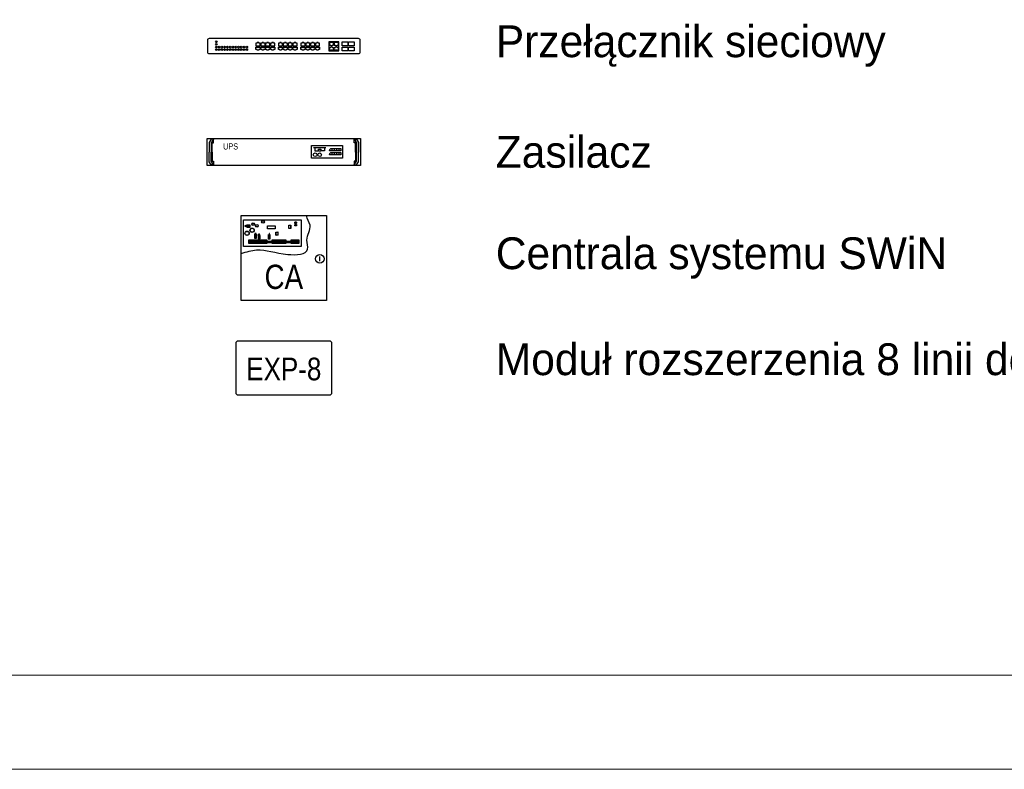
# Model space of a CAD drawing. Header units: centimetres. Extents: x 74448 to 96987, y -37016 to -10817.
# Tile 2 of 174: x 75702 to 76329, y -37016 to -36538. Entities that reach past the tile are written whole.
import ezdxf

# ---------------------------------------------------------------- set-up
doc = ezdxf.new("R2010")
doc.units = ezdxf.units.CM
doc.header["$LTSCALE"] = 0.02
doc.layers.get('0').update_dxf_attribs({"color": 8, "lineweight": 13})
for name, color, linetype, lineweight in [('_pk_tabelka', 7, 'Continuous', 15), ('CCTV', 7, 'Continuous', 25), ('SSWiN', 7, 'Continuous', 25)]:
    doc.layers.add(name, color=color, linetype=linetype, lineweight=lineweight)
doc.styles.add('AAT', font='ARIALN.TTF')
doc.styles.add('Tomasz_W legenda', font='TCM_____.TTF')

# ---------------------------------------------------------------- blocks, each defined once
blk = doc.blocks.new('AAT_EKSPENDER 8WE')
blk.add_lwpolyline([(18, -12.02), (1, -12.02, -0.414214), (0, -11.02), (0, 11.02, -0.414214), (1, 12.02), (41.04, 12.02, -0.414214), (42.04, 11.02), (42.04, -11.02, -0.414214), (41.04, -12.02), (1, -12.02)], format="xyb")
at = {"insert": (21.02, -0.5), "char_height": 10, "width": 40.0448, "attachment_point": 5, "style": 'AAT'}
blk.add_mtext('EXP-8', dxfattribs=at)
blk = doc.blocks.new('AAT_CENTRALA SWN')
h = blk.add_hatch(color=256)
h.dxf.hatch_style = 1
h.paths.add_polyline_path([(4.95, 8.88), (4.62, 8.88), (4.62, 8.55), (4.95, 8.55)])
h = blk.add_hatch(color=256)
h.dxf.hatch_style = 1
h.paths.add_polyline_path([(5.82, 8.88), (5.49, 8.88), (5.49, 8.55), (5.82, 8.55)])
h = blk.add_hatch(color=256)
h.dxf.hatch_style = 1
h.paths.add_polyline_path([(6.69, 8.88), (6.36, 8.88), (6.36, 8.55), (6.69, 8.55)])
h = blk.add_hatch(color=256)
h.dxf.hatch_style = 1
h.paths.add_polyline_path([(7.56, 8.88), (7.23, 8.88), (7.23, 8.55), (7.56, 8.55)])
h = blk.add_hatch(color=256)
h.dxf.hatch_style = 1
h.paths.add_polyline_path([(8.43, 8.88), (8.11, 8.88), (8.11, 8.55), (8.43, 8.55)])
h = blk.add_hatch(color=256)
h.dxf.hatch_style = 1
h.paths.add_polyline_path([(9.31, 8.88), (8.98, 8.88), (8.98, 8.55), (9.31, 8.55)])
h = blk.add_hatch(color=256)
h.dxf.hatch_style = 1
h.paths.add_polyline_path([(10.18, 8.88), (9.85, 8.88), (9.85, 8.55), (10.18, 8.55)])
h = blk.add_hatch(color=256)
h.dxf.hatch_style = 1
h.paths.add_polyline_path([(11.05, 8.88), (10.72, 8.88), (10.72, 8.55), (11.05, 8.55)])
h = blk.add_hatch(color=256)
h.dxf.hatch_style = 1
h.paths.add_polyline_path([(11.92, 8.88), (11.59, 8.88), (11.59, 8.55), (11.92, 8.55)])
h = blk.add_hatch(color=256)
h.dxf.hatch_style = 1
h.paths.add_polyline_path([(12.79, 8.88), (12.46, 8.88), (12.46, 8.55), (12.79, 8.55)])
h = blk.add_hatch(color=256)
h.dxf.hatch_style = 1
h.paths.add_polyline_path([(13.66, 8.88), (13.33, 8.88), (13.33, 8.55), (13.66, 8.55)])
h = blk.add_hatch(color=256)
h.dxf.hatch_style = 1
h.paths.add_polyline_path([(14.53, 8.88), (14.21, 8.88), (14.21, 8.55), (14.53, 8.55)])
h = blk.add_hatch(color=256)
h.dxf.hatch_style = 1
h.paths.add_polyline_path([(18.53, 8.88), (18.2, 8.88), (18.2, 8.55), (18.53, 8.55)])
h = blk.add_hatch(color=256)
h.dxf.hatch_style = 1
h.paths.add_polyline_path([(19.4, 8.88), (19.07, 8.88), (19.07, 8.55), (19.4, 8.55)])
h = blk.add_hatch(color=256)
h.dxf.hatch_style = 1
h.paths.add_polyline_path([(20.27, 8.88), (19.94, 8.88), (19.94, 8.55), (20.27, 8.55)])
h = blk.add_hatch(color=256)
h.dxf.hatch_style = 1
h.paths.add_polyline_path([(21.14, 8.88), (20.81, 8.88), (20.81, 8.55), (21.14, 8.55)])
h = blk.add_hatch(color=256)
h.dxf.hatch_style = 1
h.paths.add_polyline_path([(22.01, 8.88), (21.68, 8.88), (21.68, 8.55), (22.01, 8.55)])
h = blk.add_hatch(color=256)
h.dxf.hatch_style = 1
h.paths.add_polyline_path([(22.88, 8.88), (22.55, 8.88), (22.55, 8.55), (22.88, 8.55)])
h = blk.add_hatch(color=256)
h.dxf.hatch_style = 1
h.paths.add_polyline_path([(23.75, 8.88), (23.43, 8.88), (23.43, 8.55), (23.75, 8.55)])
h = blk.add_hatch(color=256)
h.dxf.hatch_style = 1
h.paths.add_polyline_path([(24.63, 8.88), (24.3, 8.88), (24.3, 8.55), (24.63, 8.55)])
h = blk.add_hatch(color=256)
h.dxf.hatch_style = 1
h.paths.add_polyline_path([(25.5, 8.88), (25.17, 8.88), (25.17, 8.55), (25.5, 8.55)])
h = blk.add_hatch(color=256)
h.dxf.hatch_style = 1
h.paths.add_polyline_path([(29.49, 8.88), (29.16, 8.88), (29.16, 8.55), (29.49, 8.55)])
h = blk.add_hatch(color=256)
h.dxf.hatch_style = 1
h.paths.add_polyline_path([(30.36, 8.88), (30.03, 8.88), (30.03, 8.55), (30.36, 8.55)])
h = blk.add_hatch(color=256)
h.dxf.hatch_style = 1
h.paths.add_polyline_path([(31.23, 8.88), (30.9, 8.88), (30.9, 8.55), (31.23, 8.55)])
h = blk.add_hatch(color=256)
h.dxf.hatch_style = 1
h.paths.add_polyline_path([(32.1, 8.88), (31.77, 8.88), (31.77, 8.55), (32.1, 8.55)])
h = blk.add_hatch(color=256)
h.dxf.hatch_style = 1
h.paths.add_polyline_path([(32.97, 8.88), (32.65, 8.88), (32.65, 8.55), (32.97, 8.55)])
for p, q in [((3.96, 18.97), (3.96, 17.83)), ((27.38, 17.11), (27.38, 18.79)), ((27.38, 18.79), (27.5, 18.79)), ((27.38, 18.71), (27.5, 18.71)), ((27.38, 18.63), (27.5, 18.63)), ((27.38, 18.55), (27.5, 18.55)), ((27.38, 18.47), (27.5, 18.47)), ((27.38, 18.39), (27.5, 18.39)), ((27.38, 18.31), (27.5, 18.31)), ((27.38, 18.23), (27.5, 18.23)), ((27.38, 18.15), (27.5, 18.15)), ((27.38, 18.07), (27.5, 18.07)), ((27.38, 17.99), (27.5, 17.99)), ((27.38, 17.91), (27.5, 17.91)), ((27.38, 17.83), (27.5, 17.83)), ((27.38, 17.75), (27.5, 17.75)), ((27.38, 17.67), (27.5, 17.67)), ((27.38, 17.59), (27.5, 17.59)), ((27.38, 17.51), (27.5, 17.51)), ((27.38, 17.43), (27.5, 17.43)), ((27.38, 17.35), (27.5, 17.35)), ((27.38, 17.27), (27.5, 17.27)), ((27.38, 17.19), (27.5, 17.19)), ((27.38, 17.11), (27.5, 17.11)), ((28.65, 18.79), (28.53, 18.79)), ((28.65, 18.71), (28.53, 18.71)), ((28.65, 18.63), (28.53, 18.63)), ((28.65, 18.55), (28.53, 18.55)), ((28.65, 18.47), (28.53, 18.47)), ((28.65, 18.39), (28.53, 18.39)), ((28.65, 18.31), (28.53, 18.31)), ((28.65, 18.23), (28.53, 18.23)), ((28.65, 18.15), (28.53, 18.15)), ((28.65, 18.07), (28.53, 18.07)), ((28.65, 17.99), (28.53, 17.99)), ((28.65, 17.91), (28.53, 17.91)), ((28.65, 17.83), (28.53, 17.83)), ((28.65, 17.75), (28.53, 17.75)), ((28.65, 17.67), (28.53, 17.67)), ((28.65, 17.59), (28.53, 17.59)), ((28.65, 17.51), (28.53, 17.51)), ((28.65, 17.43), (28.53, 17.43)), ((28.65, 17.35), (28.53, 17.35)), ((28.65, 17.27), (28.53, 17.27)), ((28.65, 17.19), (28.53, 17.19)), ((28.65, 17.11), (28.53, 17.11)), ((28.65, 17.11), (28.65, 18.79)), ((31.91, 20.69), (30.97, 20.69)), ((30.97, 20.69), (30.97, 20.62)), ((30.97, 19.98), (30.97, 20.04)), ((31.91, 19.98), (30.97, 19.98)), ((31.91, 19.27), (30.97, 19.27)), ((30.97, 19.27), (30.97, 19.2)), ((30.97, 18.55), (30.97, 18.62)), ((31.91, 18.55), (30.97, 18.55)), ((31.01, 20.69), (31.01, 20.62)), ((31.01, 19.98), (31.01, 20.04)), ((31.01, 19.27), (31.01, 19.2)), ((31.01, 18.55), (31.01, 18.62)), ((31.06, 20.69), (31.06, 20.62)), ((31.06, 19.98), (31.06, 20.04)), ((31.06, 19.27), (31.06, 19.2)), ((31.06, 18.55), (31.06, 18.62)), ((31.1, 20.69), (31.1, 20.62)), ((31.1, 19.98), (31.1, 20.04)), ((31.1, 19.27), (31.1, 19.2)), ((31.1, 18.55), (31.1, 18.62)), ((31.15, 20.69), (31.15, 20.62)), ((31.15, 19.98), (31.15, 20.04)), ((31.15, 19.27), (31.15, 19.2)), ((31.15, 18.55), (31.15, 18.62)), ((31.19, 20.69), (31.19, 20.62)), ((31.19, 19.98), (31.19, 20.04)), ((31.19, 19.27), (31.19, 19.2)), ((31.19, 18.55), (31.19, 18.62)), ((31.24, 20.69), (31.24, 20.62)), ((31.24, 19.98), (31.24, 20.04)), ((31.24, 19.27), (31.24, 19.2)), ((31.24, 18.55), (31.24, 18.62)), ((31.28, 20.69), (31.28, 20.62)), ((31.28, 19.98), (31.28, 20.04)), ((31.28, 19.27), (31.28, 19.2)), ((31.28, 18.55), (31.28, 18.62)), ((31.33, 20.69), (31.33, 20.62)), ((31.33, 19.98), (31.33, 20.04)), ((31.33, 19.27), (31.33, 19.2)), ((31.33, 18.55), (31.33, 18.62)), ((31.37, 20.69), (31.37, 20.62)), ((31.37, 19.98), (31.37, 20.04)), ((31.37, 19.27), (31.37, 19.2)), ((31.37, 18.55), (31.37, 18.62)), ((31.41, 20.69), (31.41, 20.62)), ((31.41, 19.27), (31.41, 19.2)), ((31.42, 19.98), (31.42, 20.04)), ((31.42, 18.55), (31.42, 18.62)), ((31.46, 20.69), (31.46, 20.62)), ((31.46, 19.98), (31.46, 20.04)), ((31.46, 19.27), (31.46, 19.2)), ((31.46, 18.55), (31.46, 18.62)), ((31.5, 20.69), (31.5, 20.62)), ((31.5, 19.27), (31.5, 19.2)), ((31.51, 19.98), (31.51, 20.04)), ((31.51, 18.55), (31.51, 18.62)), ((31.55, 20.69), (31.55, 20.62)), ((31.55, 19.98), (31.55, 20.04)), ((31.55, 19.27), (31.55, 19.2)), ((31.55, 18.55), (31.55, 18.62)), ((31.59, 20.69), (31.59, 20.62)), ((31.59, 19.98), (31.59, 20.04)), ((31.59, 19.27), (31.59, 19.2)), ((31.59, 18.55), (31.59, 18.62)), ((31.64, 20.69), (31.64, 20.62)), ((31.64, 19.98), (31.64, 20.04)), ((31.64, 19.27), (31.64, 19.2)), ((31.64, 18.55), (31.64, 18.62)), ((31.68, 20.69), (31.68, 20.62)), ((31.68, 19.98), (31.68, 20.04)), ((31.68, 19.27), (31.68, 19.2)), ((31.68, 18.55), (31.68, 18.62)), ((31.73, 20.69), (31.73, 20.62)), ((31.73, 19.98), (31.73, 20.04)), ((31.73, 19.27), (31.73, 19.2)), ((31.73, 18.55), (31.73, 18.62)), ((31.77, 20.69), (31.77, 20.62)), ((31.77, 19.98), (31.77, 20.04)), ((31.77, 19.27), (31.77, 19.2)), ((31.77, 18.55), (31.77, 18.62)), ((31.82, 20.69), (31.82, 20.62)), ((31.82, 19.98), (31.82, 20.04)), ((31.82, 19.27), (31.82, 19.2)), ((31.82, 18.55), (31.82, 18.62)), ((31.86, 20.69), (31.86, 20.62)), ((31.86, 19.98), (31.86, 20.04)), ((31.86, 19.27), (31.86, 19.2)), ((31.86, 18.55), (31.86, 18.62)), ((31.91, 20.69), (31.91, 20.62)), ((31.91, 19.98), (31.91, 20.04)), ((31.91, 19.27), (31.91, 19.2)), ((31.91, 18.55), (31.91, 18.62)), ((8.78, 12.63), (7.64, 12.63)), ((10.82, 12.19), (9.68, 12.19)), ((16.71, 12.24), (15.57, 12.24)), ((19.95, 13.23), (19.95, 14.91)), ((19.95, 14.91), (20.07, 14.91)), ((19.95, 14.83), (20.07, 14.83)), ((19.95, 14.75), (20.07, 14.75)), ((19.95, 14.67), (20.07, 14.67)), ((19.95, 14.59), (20.07, 14.59)), ((19.95, 14.51), (20.07, 14.51)), ((19.95, 14.43), (20.07, 14.43)), ((19.95, 14.35), (20.07, 14.35)), ((19.95, 14.27), (20.07, 14.27)), ((19.95, 14.19), (20.07, 14.19)), ((19.95, 14.11), (20.07, 14.11)), ((19.95, 14.03), (20.07, 14.03)), ((19.95, 13.95), (20.07, 13.95)), ((19.95, 13.87), (20.07, 13.87)), ((19.95, 13.79), (20.07, 13.79)), ((19.95, 13.71), (20.07, 13.71)), ((19.95, 13.63), (20.07, 13.63)), ((19.95, 13.55), (20.07, 13.55)), ((19.95, 13.47), (20.07, 13.47)), ((19.95, 13.39), (20.07, 13.39)), ((19.95, 13.31), (20.07, 13.31)), ((19.95, 13.23), (20.07, 13.23)), ((21.22, 14.91), (21.1, 14.91)), ((21.22, 14.83), (21.1, 14.83)), ((21.22, 14.75), (21.1, 14.75)), ((21.22, 14.67), (21.1, 14.67)), ((21.22, 14.59), (21.1, 14.59)), ((21.22, 14.51), (21.1, 14.51)), ((21.22, 14.43), (21.1, 14.43)), ((21.22, 14.35), (21.1, 14.35)), ((21.22, 14.27), (21.1, 14.27)), ((21.22, 14.19), (21.1, 14.19)), ((21.22, 14.11), (21.1, 14.11)), ((21.22, 14.03), (21.1, 14.03)), ((21.22, 13.95), (21.1, 13.95)), ((21.22, 13.87), (21.1, 13.87)), ((21.22, 13.79), (21.1, 13.79)), ((21.22, 13.71), (21.1, 13.71)), ((21.22, 13.63), (21.1, 13.63)), ((21.22, 13.55), (21.1, 13.55)), ((21.22, 13.47), (21.1, 13.47)), ((21.22, 13.39), (21.1, 13.39)), ((21.22, 13.31), (21.1, 13.31)), ((21.22, 13.23), (21.1, 13.23)), ((21.22, 13.23), (21.22, 14.91)), ((4.34, 9.36), (5.21, 9.36)), ((4.65, 9.79), (4.94, 10.02)), ((5.21, 9.36), (6.08, 9.36)), ((5.52, 9.79), (5.81, 10.02)), ((6.08, 9.36), (6.95, 9.36)), ((6.4, 9.79), (6.69, 10.02)), ((6.95, 9.36), (7.83, 9.36)), ((7.27, 9.79), (7.56, 10.02)), ((7.83, 9.36), (8.7, 9.36)), ((8.14, 9.79), (8.43, 10.02)), ((8.7, 9.36), (9.57, 9.36)), ((9.01, 9.79), (9.3, 10.02)), ((9.57, 9.36), (10.44, 9.36)), ((9.88, 9.79), (10.17, 10.02)), ((10.44, 9.36), (11.31, 9.36)), ((10.75, 9.79), (11.04, 10.02)), ((11.31, 9.36), (12.18, 9.36)), ((11.62, 9.79), (11.91, 10.02)), ((12.18, 9.36), (13.05, 9.36)), ((12.5, 9.79), (12.78, 10.02)), ((13.05, 9.36), (13.93, 9.36)), ((13.37, 9.79), (13.66, 10.02)), ((13.93, 9.36), (14.8, 9.36)), ((14.24, 9.79), (14.53, 10.02)), ((14.8, 9.76), (17.92, 9.76)), ((14.8, 8.96), (17.92, 8.96)), ((17.92, 9.36), (18.79, 9.36)), ((18.23, 9.79), (18.52, 10.02)), ((18.79, 9.36), (19.66, 9.36)), ((19.1, 9.79), (19.39, 10.02)), ((19.66, 9.36), (20.53, 9.36)), ((19.97, 9.79), (20.26, 10.02)), ((20.53, 9.36), (21.4, 9.36)), ((20.84, 9.79), (21.13, 10.02)), ((21.4, 9.36), (22.27, 9.36)), ((21.72, 9.79), (22, 10.02)), ((22.27, 9.36), (23.15, 9.36)), ((22.59, 9.79), (22.88, 10.02)), ((23.15, 9.36), (24.02, 9.36)), ((23.46, 9.79), (23.75, 10.02)), ((24.02, 9.36), (24.89, 9.36)), ((24.33, 9.79), (24.62, 10.02)), ((24.89, 9.36), (25.76, 9.36)), ((25.2, 9.79), (25.49, 10.02)), ((25.76, 9.76), (28.88, 9.76)), ((25.76, 8.96), (28.88, 8.96)), ((28.88, 9.36), (29.75, 9.36)), ((29.19, 9.79), (29.48, 10.02)), ((29.75, 9.36), (30.62, 9.36)), ((30.06, 9.79), (30.35, 10.02)), ((30.62, 9.36), (31.49, 9.36)), ((30.94, 9.79), (31.23, 10.02)), ((31.49, 9.36), (32.37, 9.36)), ((31.81, 9.79), (32.1, 10.02)), ((32.37, 9.36), (33.24, 9.36)), ((32.68, 9.79), (32.97, 10.02))]:
    blk.add_line(p, q)
for points in [[(0, 24.58), (49.15, 24.58), (49.15, -24.58), (0, -24.58)], [(34.6, 6.67), (1.37, 6.67), (1.37, 22), (34.6, 22)], [(3.17, 18.47), (2.15, 18.47), (2.15, 18.34), (3.17, 18.34)], [(3.17, 18.84), (2.57, 18.84), (2.57, 18.72), (3.17, 18.72)], [(3.17, 17.97), (2.57, 17.97), (2.57, 18.08), (3.17, 18.08)], [(5.15, 18.97), (3.17, 18.97), (3.17, 17.83), (5.15, 17.83)], [(15.23, 18.51), (19.54, 18.51), (19.54, 16.77), (15.23, 16.77)], [(27.5, 17.04), (27.5, 18.86), (28.53, 18.86), (28.53, 17.04)], [(31.95, 20.04), (30.93, 20.04), (30.93, 20.62), (31.95, 20.62)], [(31.95, 18.62), (30.93, 18.62), (30.93, 19.2), (31.95, 19.2)], [(8.78, 11.45), (8.78, 13.43), (7.64, 13.43), (7.64, 11.45)], [(7.77, 13.43), (7.77, 14.03), (7.89, 14.03), (7.89, 13.43)], [(8.27, 13.43), (8.27, 14.44), (8.14, 14.44), (8.14, 13.43)], [(8.64, 13.43), (8.64, 14.03), (8.53, 14.03), (8.53, 13.43)], [(10.82, 11), (10.82, 12.98), (9.68, 12.98), (9.68, 11)], [(9.82, 12.98), (9.82, 13.58), (9.93, 13.58), (9.93, 12.98)], [(10.31, 12.98), (10.31, 14), (10.18, 14), (10.18, 12.98)], [(10.68, 12.98), (10.68, 13.58), (10.57, 13.58), (10.57, 12.98)], [(16.71, 11.06), (16.71, 13.03), (15.57, 13.03), (15.57, 11.06)], [(15.71, 13.03), (15.71, 13.64), (15.82, 13.64), (15.82, 13.03)], [(16.21, 13.03), (16.21, 14.05), (16.08, 14.05), (16.08, 13.03)], [(16.57, 13.03), (16.57, 13.64), (16.46, 13.64), (16.46, 13.03)], [(20.07, 13.16), (20.07, 14.98), (21.1, 14.98), (21.1, 13.16)], [(4.34, 8.29), (4.34, 10.44), (5.21, 10.44), (5.21, 8.29)], [(4.62, 8.55), (4.62, 8.88), (4.95, 8.88), (4.95, 8.55)], [(5.21, 8.29), (5.21, 10.44), (6.08, 10.44), (6.08, 8.29)], [(5.49, 8.55), (5.49, 8.88), (5.82, 8.88), (5.82, 8.55)], [(6.08, 8.29), (6.08, 10.44), (6.95, 10.44), (6.95, 8.29)], [(6.36, 8.55), (6.36, 8.88), (6.69, 8.88), (6.69, 8.55)], [(6.95, 8.29), (6.95, 10.44), (7.83, 10.44), (7.83, 8.29)], [(7.23, 8.55), (7.23, 8.88), (7.56, 8.88), (7.56, 8.55)], [(7.83, 8.29), (7.83, 10.44), (8.7, 10.44), (8.7, 8.29)], [(8.11, 8.55), (8.11, 8.88), (8.43, 8.88), (8.43, 8.55)], [(8.7, 8.29), (8.7, 10.44), (9.57, 10.44), (9.57, 8.29)], [(8.98, 8.55), (8.98, 8.88), (9.31, 8.88), (9.31, 8.55)], [(9.57, 8.29), (9.57, 10.44), (10.44, 10.44), (10.44, 8.29)], [(9.85, 8.55), (9.85, 8.88), (10.18, 8.88), (10.18, 8.55)], [(10.44, 8.29), (10.44, 10.44), (11.31, 10.44), (11.31, 8.29)], [(10.72, 8.55), (10.72, 8.88), (11.05, 8.88), (11.05, 8.55)], [(11.31, 8.29), (11.31, 10.44), (12.18, 10.44), (12.18, 8.29)], [(11.59, 8.55), (11.59, 8.88), (11.92, 8.88), (11.92, 8.55)], [(12.18, 8.29), (12.18, 10.44), (13.05, 10.44), (13.05, 8.29)], [(12.46, 8.55), (12.46, 8.88), (12.79, 8.88), (12.79, 8.55)], [(13.05, 8.29), (13.05, 10.44), (13.93, 10.44), (13.93, 8.29)], [(13.33, 8.55), (13.33, 8.88), (13.66, 8.88), (13.66, 8.55)], [(13.93, 8.29), (13.93, 10.44), (14.8, 10.44), (14.8, 8.29)], [(14.21, 8.55), (14.21, 8.88), (14.53, 8.88), (14.53, 8.55)], [(17.92, 8.29), (17.92, 10.44), (18.79, 10.44), (18.79, 8.29)], [(18.2, 8.55), (18.2, 8.88), (18.53, 8.88), (18.53, 8.55)], [(18.79, 8.29), (18.79, 10.44), (19.66, 10.44), (19.66, 8.29)], [(19.07, 8.55), (19.07, 8.88), (19.4, 8.88), (19.4, 8.55)], [(19.66, 8.29), (19.66, 10.44), (20.53, 10.44), (20.53, 8.29)], [(19.94, 8.55), (19.94, 8.88), (20.27, 8.88), (20.27, 8.55)], [(20.53, 8.29), (20.53, 10.44), (21.4, 10.44), (21.4, 8.29)], [(20.81, 8.55), (20.81, 8.88), (21.14, 8.88), (21.14, 8.55)], [(21.4, 8.29), (21.4, 10.44), (22.27, 10.44), (22.27, 8.29)], [(21.68, 8.55), (21.68, 8.88), (22.01, 8.88), (22.01, 8.55)], [(22.27, 8.29), (22.27, 10.44), (23.15, 10.44), (23.15, 8.29)], [(22.55, 8.55), (22.55, 8.88), (22.88, 8.88), (22.88, 8.55)], [(23.15, 8.29), (23.15, 10.44), (24.02, 10.44), (24.02, 8.29)], [(23.43, 8.55), (23.43, 8.88), (23.75, 8.88), (23.75, 8.55)], [(24.02, 8.29), (24.02, 10.44), (24.89, 10.44), (24.89, 8.29)], [(24.3, 8.55), (24.3, 8.88), (24.63, 8.88), (24.63, 8.55)], [(24.89, 8.29), (24.89, 10.44), (25.76, 10.44), (25.76, 8.29)], [(25.17, 8.55), (25.17, 8.88), (25.5, 8.88), (25.5, 8.55)], [(28.88, 8.29), (28.88, 10.44), (29.75, 10.44), (29.75, 8.29)], [(29.16, 8.55), (29.16, 8.88), (29.49, 8.88), (29.49, 8.55)], [(29.75, 8.29), (29.75, 10.44), (30.62, 10.44), (30.62, 8.29)], [(30.03, 8.55), (30.03, 8.88), (30.36, 8.88), (30.36, 8.55)], [(30.62, 8.29), (30.62, 10.44), (31.49, 10.44), (31.49, 8.29)], [(30.9, 8.55), (30.9, 8.88), (31.23, 8.88), (31.23, 8.55)], [(31.49, 8.29), (31.49, 10.44), (32.37, 10.44), (32.37, 8.29)], [(31.77, 8.55), (31.77, 8.88), (32.1, 8.88), (32.1, 8.55)], [(32.37, 8.29), (32.37, 10.44), (33.24, 10.44), (33.24, 8.29)], [(32.65, 8.55), (32.65, 8.88), (32.97, 8.88), (32.97, 8.55)]]:
    blk.add_lwpolyline(points, close=True)
blk.add_lwpolyline([(45.32, -1.83), (45.32, 0.86)])
for centre, radius in [((4.69, 18.41), 0.309), ((6.29, 16), 1.25), ((6.29, 16), 1.13), ((6.86, 19.51), 0.775), ((6.86, 19.51), 0.649), ((9.06, 18.61), 0.775), ((9.06, 18.61), 0.649), ((12.55, 20.84), 0.775), ((12.55, 20.84), 0.649), ((3.32, 14.24), 1.25), ((3.32, 14.24), 1.13), ((8.22, 11.9), 0.309), ((10.26, 11.46), 0.309), ((16.15, 11.51), 0.309), ((4.8, 9.9), 0.184), ((5.67, 9.9), 0.184), ((6.54, 9.9), 0.184), ((7.41, 9.9), 0.184), ((8.28, 9.9), 0.184), ((9.15, 9.9), 0.184), ((10.03, 9.9), 0.184), ((10.9, 9.9), 0.184), ((11.77, 9.9), 0.184), ((12.64, 9.9), 0.184), ((13.51, 9.9), 0.184), ((14.38, 9.9), 0.184), ((18.37, 9.9), 0.184), ((19.25, 9.9), 0.184), ((20.12, 9.9), 0.184), ((20.99, 9.9), 0.184), ((21.86, 9.9), 0.184), ((22.73, 9.9), 0.184), ((23.6, 9.9), 0.184), ((24.47, 9.9), 0.184), ((25.35, 9.9), 0.184), ((29.34, 9.9), 0.184), ((30.21, 9.9), 0.184), ((31.08, 9.9), 0.184), ((31.95, 9.9), 0.184), ((32.82, 9.9), 0.184), ((45.32, -0.45), 2.52)]:
    blk.add_circle(centre, radius)
blk.add_spline([(0, 2.61), (8.8, 4.68), (26.8, 2.04), (38.32, 5.12), (37.94, 10.22), (39.7, 18.97), (37.69, 24.51), (37.69, 24.58)], degree=3)
at = {"insert": (24.58, -10.98), "char_height": 14, "width": 49.1508, "attachment_point": 5, "style": 'AAT'}
blk.add_mtext('CA', dxfattribs=at)
blk = doc.blocks.new('UPS 2U do RACK')
at = {"layer": 'CCTV'}
for points in [[(52781.8, -4586.7), (53288.4, -4586.7), (53288.4, -4675.6), (52781.8, -4675.6), (52781.8, -4586.7)], [(52798.4, -4631.1), (52798.4, -4601.1), (52802.6, -4601.1), (52802.6, -4588.5), (52795, -4588.5), (52788.5, -4599), (52788.5, -4631.1)], [(52802.6, -4588.5), (52795.2, -4600.6), (52795.2, -4631.1)], [(53132.8, -4616.1), (53173.8, -4616.1)], [(53138, -4619), (53138, -4626.6), (53147.1, -4626.6)], [(53169.7, -4619), (53169.7, -4626.6), (53160.7, -4626.6)], [(53224, -4627), (53185.6, -4627), (53187.4, -4622.8), (53190.7, -4619.1), (53224, -4619.1), (53224, -4627)], [(53195.4, -4627), (53195.4, -4619.1)], [(53202.8, -4627), (53202.8, -4619.1)], [(53210.2, -4627), (53210.2, -4619.1)], [(53217.6, -4627), (53217.6, -4619.1)], [(53271.9, -4631.1), (53271.9, -4601.1), (53267.7, -4601.1), (53267.7, -4588.5), (53275.3, -4588.5), (53281.8, -4599), (53281.8, -4631.1)], [(53267.7, -4588.5), (53275.1, -4600.6), (53275.1, -4631.1)], [(52798.4, -4631.1), (52798.4, -4661.1), (52802.6, -4661.1), (52802.6, -4673.7), (52795, -4673.7), (52788.5, -4663.2), (52788.5, -4631.1)], [(52802.6, -4673.7), (52795.2, -4661.7), (52795.2, -4631.1)], [(53224, -4640.1), (53185.6, -4640.1), (53187.4, -4635.9), (53190.7, -4632.2), (53224, -4632.2), (53224, -4640.1)], [(53195.4, -4640.1), (53195.4, -4632.2)], [(53202.8, -4640.1), (53202.8, -4632.2)], [(53210.2, -4640.1), (53210.2, -4632.2)], [(53217.6, -4640.1), (53217.6, -4632.2)], [(53271.9, -4631.1), (53271.9, -4661.1), (53267.7, -4661.1), (53267.7, -4673.7), (53275.3, -4673.7), (53281.8, -4663.2), (53281.8, -4631.1)], [(53267.7, -4673.7), (53275.1, -4661.7), (53275.1, -4631.1)]]:
    blk.add_lwpolyline(points, dxfattribs=at)
for points in [[(53127, -4609.9), (53228.6, -4609.9), (53228.6, -4651.3), (53127, -4651.3)], [(53149.9, -4621.8), (53157.9, -4621.8), (53157.9, -4628.1), (53149.9, -4628.1)]]:
    blk.add_lwpolyline(points, close=True, dxfattribs=at)
for centre in [(53138.6, -4640.1), (53153.6, -4640.1)]:
    blk.add_circle(centre, 5.99, dxfattribs=at)
at = {"layer": 'CCTV', "insert": (52834.4, -4602.4), "char_height": 20.26, "width": 88.744, "attachment_point": 1, "style": 'AAT'}
blk.add_mtext('UPS', dxfattribs=at)
blk = doc.blocks.new('AAT_ZyXEL_24P')
blk.add_lwpolyline([(1, 9.71), (94, 9.71, -0.414214), (95, 8.71), (95, 1, -0.414214), (94, 0), (1, 0, -0.414214), (0, 1), (0, 8.71, -0.414214)], format="xyb", close=True)
for points in [[(31.37, 5.11), (32.69, 5.11), (32.69, 6.76), (31.85, 6.76), (31.85, 7.14), (31.37, 7.14), (30.89, 7.14), (30.89, 6.76), (30.05, 6.76), (30.05, 5.11)], [(34.4, 5.11), (35.73, 5.11), (35.73, 6.76), (34.89, 6.76), (34.89, 7.14), (34.4, 7.14), (33.92, 7.14), (33.92, 6.76), (33.08, 6.76), (33.08, 5.11)], [(37.44, 5.11), (38.76, 5.11), (38.76, 6.76), (37.92, 6.76), (37.92, 7.14), (37.44, 7.14), (36.96, 7.14), (36.96, 6.76), (36.12, 6.76), (36.12, 5.11)], [(40.47, 5.11), (41.8, 5.11), (41.8, 6.76), (40.96, 6.76), (40.96, 7.14), (40.47, 7.14), (39.99, 7.14), (39.99, 6.76), (39.15, 6.76), (39.15, 5.11)], [(45.41, 5.11), (46.73, 5.11), (46.73, 6.76), (45.89, 6.76), (45.89, 7.14), (45.41, 7.14), (44.93, 7.14), (44.93, 6.76), (44.09, 6.76), (44.09, 5.11)], [(48.45, 5.11), (49.77, 5.11), (49.77, 6.76), (48.93, 6.76), (48.93, 7.14), (48.45, 7.14), (47.96, 7.14), (47.96, 6.76), (47.12, 6.76), (47.12, 5.11)], [(51.48, 5.11), (52.8, 5.11), (52.8, 6.76), (51.96, 6.76), (51.96, 7.14), (51.48, 7.14), (51, 7.14), (51, 6.76), (50.16, 6.76), (50.16, 5.11)], [(54.52, 5.11), (55.84, 5.11), (55.84, 6.76), (55, 6.76), (55, 7.14), (54.52, 7.14), (54.03, 7.14), (54.03, 6.76), (53.19, 6.76), (53.19, 5.11)], [(59.45, 5.11), (60.78, 5.11), (60.78, 6.76), (59.94, 6.76), (59.94, 7.14), (59.45, 7.14), (58.97, 7.14), (58.97, 6.76), (58.13, 6.76), (58.13, 5.11)], [(62.49, 5.11), (63.81, 5.11), (63.81, 6.76), (62.97, 6.76), (62.97, 7.14), (62.49, 7.14), (62.01, 7.14), (62.01, 6.76), (61.17, 6.76), (61.17, 5.11)], [(65.52, 5.11), (66.85, 5.11), (66.85, 6.76), (66.01, 6.76), (66.01, 7.14), (65.52, 7.14), (65.04, 7.14), (65.04, 6.76), (64.2, 6.76), (64.2, 5.11)], [(68.56, 5.11), (69.88, 5.11), (69.88, 6.76), (69.04, 6.76), (69.04, 7.14), (68.56, 7.14), (68.08, 7.14), (68.08, 6.76), (67.24, 6.76), (67.24, 5.11)], [(81.96, 7.47), (75.67, 7.47), (75.67, 1.9), (81.96, 1.9)], [(77.27, 7.09), (75.95, 7.09), (75.95, 5.44), (76.79, 5.44), (76.79, 5.06), (77.27, 5.06), (77.75, 5.06), (77.75, 5.44), (78.59, 5.44), (78.59, 7.09)], [(80.3, 7.09), (78.98, 7.09), (78.98, 5.44), (79.82, 5.44), (79.82, 5.06), (80.3, 5.06), (80.79, 5.06), (80.79, 5.44), (81.63, 5.44), (81.63, 7.09)], [(87.48, 5.11), (83.97, 5.11), (83.97, 7.47), (87.48, 7.47)], [(91.45, 5.11), (87.95, 5.11), (87.95, 7.47), (91.45, 7.47)], [(31.37, 4.27), (32.69, 4.27), (32.69, 2.62), (31.85, 2.62), (31.85, 2.24), (31.37, 2.24), (30.89, 2.24), (30.89, 2.62), (30.05, 2.62), (30.05, 4.27)], [(34.4, 4.27), (35.73, 4.27), (35.73, 2.62), (34.89, 2.62), (34.89, 2.24), (34.4, 2.24), (33.92, 2.24), (33.92, 2.62), (33.08, 2.62), (33.08, 4.27)], [(37.44, 4.27), (38.76, 4.27), (38.76, 2.62), (37.92, 2.62), (37.92, 2.24), (37.44, 2.24), (36.96, 2.24), (36.96, 2.62), (36.12, 2.62), (36.12, 4.27)], [(40.47, 4.27), (41.8, 4.27), (41.8, 2.62), (40.96, 2.62), (40.96, 2.24), (40.47, 2.24), (39.99, 2.24), (39.99, 2.62), (39.15, 2.62), (39.15, 4.27)], [(45.41, 4.27), (46.73, 4.27), (46.73, 2.62), (45.89, 2.62), (45.89, 2.24), (45.41, 2.24), (44.93, 2.24), (44.93, 2.62), (44.09, 2.62), (44.09, 4.27)], [(48.45, 4.27), (49.77, 4.27), (49.77, 2.62), (48.93, 2.62), (48.93, 2.24), (48.45, 2.24), (47.96, 2.24), (47.96, 2.62), (47.12, 2.62), (47.12, 4.27)], [(51.48, 4.27), (52.8, 4.27), (52.8, 2.62), (51.96, 2.62), (51.96, 2.24), (51.48, 2.24), (51, 2.24), (51, 2.62), (50.16, 2.62), (50.16, 4.27)], [(54.52, 4.27), (55.84, 4.27), (55.84, 2.62), (55, 2.62), (55, 2.24), (54.52, 2.24), (54.03, 2.24), (54.03, 2.62), (53.19, 2.62), (53.19, 4.27)], [(59.45, 4.27), (60.78, 4.27), (60.78, 2.62), (59.94, 2.62), (59.94, 2.24), (59.45, 2.24), (58.97, 2.24), (58.97, 2.62), (58.13, 2.62), (58.13, 4.27)], [(62.49, 4.27), (63.81, 4.27), (63.81, 2.62), (62.97, 2.62), (62.97, 2.24), (62.49, 2.24), (62.01, 2.24), (62.01, 2.62), (61.17, 2.62), (61.17, 4.27)], [(65.52, 4.27), (66.85, 4.27), (66.85, 2.62), (66.01, 2.62), (66.01, 2.24), (65.52, 2.24), (65.04, 2.24), (65.04, 2.62), (64.2, 2.62), (64.2, 4.27)], [(68.56, 4.27), (69.88, 4.27), (69.88, 2.62), (69.04, 2.62), (69.04, 2.24), (68.56, 2.24), (68.08, 2.24), (68.08, 2.62), (67.24, 2.62), (67.24, 4.27)], [(77.27, 2.33), (75.95, 2.33), (75.95, 3.98), (76.79, 3.98), (76.79, 4.36), (77.27, 4.36), (77.75, 4.36), (77.75, 3.98), (78.59, 3.98), (78.59, 2.33)], [(80.3, 2.33), (78.98, 2.33), (78.98, 3.98), (79.82, 3.98), (79.82, 4.36), (80.3, 4.36), (80.79, 4.36), (80.79, 3.98), (81.63, 3.98), (81.63, 2.33)], [(87.48, 1.9), (83.97, 1.9), (83.97, 4.27), (87.48, 4.27)], [(91.45, 1.9), (87.95, 1.9), (87.95, 4.27), (91.45, 4.27)]]:
    blk.add_lwpolyline(points, close=True)
for centre in [(5.27, 7.55), (5.27, 5.98), (5.27, 4.25), (5.27, 2.68), (7, 4.25), (7, 2.68), (8.74, 4.25), (8.74, 2.68), (10.47, 4.25), (10.47, 2.68), (12.2, 4.25), (12.2, 2.68), (13.94, 4.25), (13.94, 2.68), (15.67, 4.25), (15.67, 2.68), (17.41, 4.25), (17.41, 2.68), (19.14, 4.25), (19.14, 2.68), (20.87, 4.25), (20.87, 2.68), (22.61, 4.25), (22.61, 2.68), (24.34, 4.25), (24.34, 2.68)]:
    blk.add_circle(centre, 0.508)

msp = doc.modelspace()

# ---------------------------------------------------------------- linework, layer by layer
at = {"layer": '_pk_tabelka', "color": 7, "ltscale": 3}
for p, q in [((78588.39, -36955.68), (74698.39, -36955.68)), ((78648.39, -37015.68), (74448.39, -37015.68))]:
    msp.add_line(p, q, dxfattribs=at)

# ---------------------------------------------------------------- block references
at = {"layer": 'CCTV'}
for name, p, xscale, yscale, zscale in [('AAT_ZyXEL_24P', (75822.03, -36559.98), 1.018819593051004, 1.018819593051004, 1.018819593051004), ('UPS 2U do RACK', (65649.42, -35730.02), 0.1927213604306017, 0.1927213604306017, 0.1927213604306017)]:
    msp.add_blockref(name, p, dxfattribs=dict(at, xscale=xscale, yscale=yscale, zscale=zscale))
at = {"layer": 'SSWiN'}
for name, p, xscale, yscale, zscale in [('AAT_CENTRALA SWN', (75843.31, -36690), 1.103178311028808, 1.103178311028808, 1.103178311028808), ('AAT_EKSPENDER 8WE', (75840.05, -36760.08), 1.44468797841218, 1.44468797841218, 1.44468797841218)]:
    msp.add_blockref(name, p, dxfattribs=dict(at, xscale=xscale, yscale=yscale, zscale=zscale))

# ---------------------------------------------------------------- texts
at = {"layer": 'CCTV', "ltscale": 0.5, "char_height": 20.25, "width": 630.8743, "attachment_point": 4, "line_spacing_factor": 0.825, "style": 'Tomasz_W legenda'}
for s, insert in [('Przełącznik sieciowy ', (76005.42, -36555.04)), ('Zasilacz ', (76005.42, -36622.54))]:
    msp.add_mtext(s, dxfattribs=dict(at, insert=insert))
at = {"layer": 'SSWiN', "ltscale": 0.5, "char_height": 20.25, "width": 630.8743, "attachment_point": 4, "line_spacing_factor": 0.825, "style": 'Tomasz_W legenda'}
for s, insert in [('Centrala systemu SWiN ', (76005.42, -36690.04)), ('Moduł rozszerzenia 8 linii dozorowych ', (76005.42, -36757.54))]:
    msp.add_mtext(s, dxfattribs=dict(at, insert=insert))

doc.saveas('drawing.dxf')
